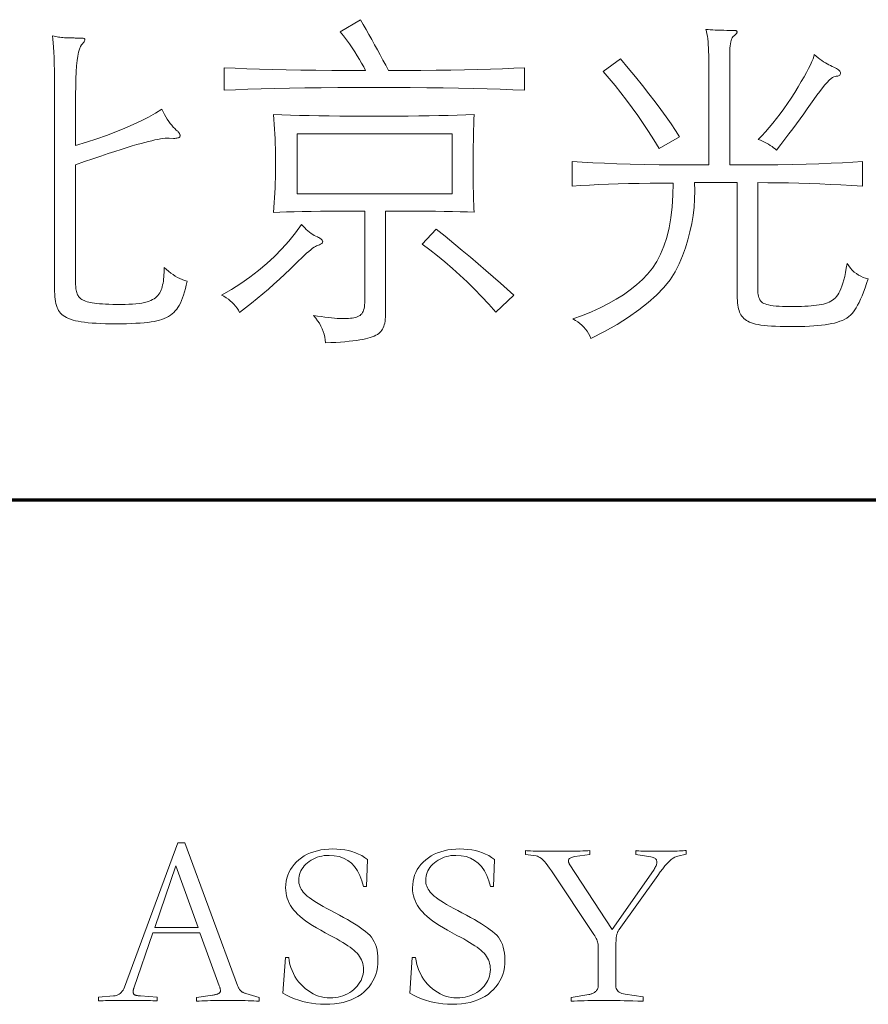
# Model space of a CAD drawing. Extents: x 0 to 1189, y 0 to 841.
# Tile 110 of 135: x 1081 to 1097, y 54 to 73. Entities that reach past the tile are written whole.
import ezdxf

# ---------------------------------------------------------------- set-up
doc = ezdxf.new("R2010")
doc.units = 0

msp = doc.modelspace()

# ---------------------------------------------------------------- linework, layer by layer
at = {"color": 5, "lineweight": 70}
msp.add_line((1064, 63.5), (1169, 63.5), dxfattribs=at)
at = {"color": 7, "lineweight": 13}
for points in [[(1087.141, 71.638), (1087.106, 71.707), (1087.067, 71.777), (1087.026, 71.848), (1086.983, 71.92), (1086.936, 71.993), (1086.887, 72.067), (1086.835, 72.142), (1086.78, 72.218), (1086.723, 72.295), (1086.662, 72.373), (1087.043, 72.603), (1087.098, 72.509), (1087.152, 72.415), (1087.206, 72.32), (1087.26, 72.225), (1087.313, 72.129), (1087.366, 72.032), (1087.419, 71.935), (1087.471, 71.836), (1087.523, 71.738), (1087.574, 71.638), (1087.888, 71.639), (1088.189, 71.64), (1088.478, 71.643), (1088.755, 71.647), (1089.019, 71.651), (1089.27, 71.657), (1089.51, 71.664), (1089.736, 71.672), (1089.95, 71.681), (1090.152, 71.691), (1090.152, 71.264), (1089.931, 71.274), (1089.696, 71.283), (1089.446, 71.291), (1089.183, 71.298), (1088.905, 71.304), (1088.613, 71.309), (1088.306, 71.312), (1087.986, 71.315), (1087.651, 71.316), (1087.302, 71.317), (1086.953, 71.316), (1086.618, 71.315), (1086.298, 71.312), (1085.992, 71.309), (1085.701, 71.304), (1085.423, 71.298), (1085.161, 71.291), (1084.912, 71.283), (1084.678, 71.274), (1084.458, 71.264), (1084.458, 71.691), (1084.668, 71.681), (1084.891, 71.672), (1085.127, 71.664), (1085.376, 71.657), (1085.637, 71.651), (1085.912, 71.647), (1086.2, 71.643), (1086.501, 71.64), (1086.814, 71.639)], [(1081.644, 70.215), (1081.849, 70.278), (1082.045, 70.343), (1082.232, 70.409), (1082.409, 70.476), (1082.577, 70.545), (1082.736, 70.614), (1082.885, 70.685), (1083.025, 70.756), (1083.156, 70.829), (1083.278, 70.904), (1083.303, 70.853), (1083.328, 70.804), (1083.355, 70.758), (1083.381, 70.715), (1083.409, 70.674), (1083.437, 70.636), (1083.465, 70.601), (1083.494, 70.568), (1083.523, 70.538), (1083.553, 70.51), (1083.567, 70.498), (1083.579, 70.487), (1083.59, 70.476), (1083.599, 70.464), (1083.607, 70.454), (1083.614, 70.443), (1083.619, 70.432), (1083.622, 70.422), (1083.625, 70.412), (1083.625, 70.402), (1083.624, 70.393), (1083.62, 70.384), (1083.614, 70.377), (1083.605, 70.37), (1083.594, 70.365), (1083.58, 70.361), (1083.564, 70.357), (1083.545, 70.355), (1083.524, 70.353), (1083.501, 70.353), (1083.415, 70.359), (1083.38, 70.358), (1083.342, 70.355), (1083.299, 70.35), (1083.252, 70.343), (1083.2, 70.334), (1083.145, 70.323), (1083.086, 70.309), (1083.023, 70.294), (1082.955, 70.277), (1082.884, 70.258), (1082.805, 70.235), (1082.717, 70.209), (1082.618, 70.179), (1082.509, 70.144), (1082.39, 70.106), (1082.261, 70.064), (1082.122, 70.017), (1081.973, 69.967), (1081.814, 69.912), (1081.644, 69.854), (1081.644, 67.578), (1081.645, 67.55), (1081.646, 67.523), (1081.649, 67.497), (1081.653, 67.473), (1081.658, 67.45), (1081.664, 67.428), (1081.672, 67.408), (1081.68, 67.389), (1081.689, 67.371), (1081.7, 67.355), (1081.712, 67.34), (1081.727, 67.325), (1081.744, 67.312), (1081.762, 67.299), (1081.784, 67.287), (1081.807, 67.276), (1081.833, 67.266), (1081.861, 67.256), (1081.891, 67.248), (1081.923, 67.24), (1081.959, 67.233), (1082, 67.227), (1082.045, 67.222), (1082.096, 67.217), (1082.151, 67.213), (1082.211, 67.21), (1082.276, 67.207), (1082.346, 67.206), (1082.421, 67.204), (1082.5, 67.204), (1082.58, 67.205), (1082.654, 67.207), (1082.724, 67.211), (1082.788, 67.216), (1082.848, 67.223), (1082.902, 67.231), (1082.952, 67.241), (1082.997, 67.252), (1083.036, 67.265), (1083.071, 67.28), (1083.102, 67.295), (1083.131, 67.313), (1083.157, 67.332), (1083.181, 67.352), (1083.203, 67.375), (1083.222, 67.398), (1083.24, 67.424), (1083.255, 67.451), (1083.267, 67.479), (1083.278, 67.509), (1083.286, 67.541), (1083.294, 67.574), (1083.301, 67.61), (1083.307, 67.647), (1083.312, 67.685), (1083.316, 67.726), (1083.319, 67.768), (1083.322, 67.812), (1083.323, 67.858), (1083.323, 67.906), (1083.364, 67.868), (1083.406, 67.832), (1083.448, 67.8), (1083.49, 67.77), (1083.533, 67.742), (1083.577, 67.717), (1083.621, 67.695), (1083.666, 67.675), (1083.711, 67.658), (1083.756, 67.644), (1083.741, 67.572), (1083.725, 67.505), (1083.708, 67.441), (1083.69, 67.382), (1083.671, 67.327), (1083.651, 67.276), (1083.63, 67.229), (1083.607, 67.186), (1083.584, 67.147), (1083.56, 67.112), (1083.533, 67.081), (1083.505, 67.051), (1083.474, 67.024), (1083.44, 66.998), (1083.404, 66.975), (1083.365, 66.954), (1083.324, 66.936), (1083.28, 66.919), (1083.234, 66.905), (1083.186, 66.893), (1083.133, 66.882), (1083.075, 66.872), (1083.011, 66.864), (1082.942, 66.857), (1082.868, 66.851), (1082.787, 66.846), (1082.702, 66.842), (1082.611, 66.839), (1082.514, 66.837), (1082.412, 66.837), (1082.31, 66.837), (1082.213, 66.839), (1082.122, 66.842), (1082.036, 66.846), (1081.957, 66.852), (1081.882, 66.858), (1081.814, 66.866), (1081.75, 66.875), (1081.693, 66.885), (1081.641, 66.896), (1081.594, 66.908), (1081.549, 66.922), (1081.509, 66.938), (1081.471, 66.955), (1081.438, 66.974), (1081.407, 66.994), (1081.38, 67.015), (1081.357, 67.039), (1081.336, 67.063), (1081.32, 67.089), (1081.305, 67.118), (1081.292, 67.149), (1081.281, 67.183), (1081.271, 67.22), (1081.263, 67.261), (1081.256, 67.304), (1081.251, 67.35), (1081.247, 67.399), (1081.245, 67.451), (1081.244, 67.506), (1081.244, 71.186), (1081.244, 71.348), (1081.243, 71.499), (1081.241, 71.638), (1081.238, 71.766), (1081.234, 71.883), (1081.23, 71.988), (1081.225, 72.082), (1081.219, 72.164), (1081.212, 72.235), (1081.205, 72.294), (1081.234, 72.288), (1081.262, 72.282), (1081.291, 72.277), (1081.319, 72.273), (1081.347, 72.269), (1081.375, 72.266), (1081.404, 72.263), (1081.431, 72.261), (1081.459, 72.259), (1081.487, 72.258), (1081.514, 72.258), (1081.54, 72.257), (1081.566, 72.257), (1081.591, 72.256), (1081.615, 72.256), (1081.638, 72.255), (1081.66, 72.255), (1081.682, 72.255), (1081.703, 72.255), (1081.723, 72.255), (1081.742, 72.255), (1081.758, 72.254), (1081.773, 72.252), (1081.786, 72.25), (1081.797, 72.248), (1081.806, 72.244), (1081.812, 72.24), (1081.817, 72.236), (1081.82, 72.231), (1081.821, 72.225), (1081.821, 72.219), (1081.819, 72.212), (1081.815, 72.204), (1081.811, 72.195), (1081.805, 72.185), (1081.798, 72.175), (1081.789, 72.163), (1081.779, 72.151), (1081.768, 72.138), (1081.756, 72.124), (1081.734, 72.092), (1081.716, 72.046), (1081.699, 71.987), (1081.684, 71.914), (1081.672, 71.827), (1081.662, 71.726), (1081.654, 71.612), (1081.649, 71.484), (1081.645, 71.342), (1081.644, 71.186)], [(1093.648, 69.848), (1093.648, 71.861), (1093.648, 71.933), (1093.646, 72.001), (1093.644, 72.066), (1093.64, 72.127), (1093.635, 72.184), (1093.629, 72.238), (1093.623, 72.289), (1093.615, 72.336), (1093.606, 72.379), (1093.596, 72.419), (1093.635, 72.415), (1093.678, 72.412), (1093.723, 72.409), (1093.771, 72.406), (1093.822, 72.404), (1093.876, 72.402), (1093.933, 72.401), (1093.992, 72.4), (1094.055, 72.399), (1094.12, 72.399), (1094.133, 72.399), (1094.144, 72.398), (1094.154, 72.397), (1094.162, 72.395), (1094.17, 72.392), (1094.176, 72.389), (1094.18, 72.385), (1094.183, 72.38), (1094.185, 72.375), (1094.186, 72.37), (1094.185, 72.364), (1094.183, 72.357), (1094.18, 72.35), (1094.175, 72.342), (1094.169, 72.334), (1094.161, 72.326), (1094.152, 72.317), (1094.142, 72.308), (1094.13, 72.298), (1094.117, 72.288), (1094.104, 72.275), (1094.092, 72.258), (1094.082, 72.236), (1094.073, 72.21), (1094.066, 72.18), (1094.059, 72.144), (1094.055, 72.105), (1094.051, 72.061), (1094.049, 72.013), (1094.048, 71.96), (1094.048, 69.848), (1094.368, 69.848), (1094.672, 69.85), (1094.961, 69.853), (1095.235, 69.858), (1095.495, 69.864), (1095.739, 69.871), (1095.969, 69.88), (1096.183, 69.89), (1096.383, 69.901), (1096.567, 69.913), (1096.567, 69.447), (1096.361, 69.46), (1096.156, 69.471), (1095.953, 69.481), (1095.752, 69.489), (1095.552, 69.497), (1095.354, 69.503), (1095.158, 69.507), (1094.964, 69.51), (1094.771, 69.512), (1094.58, 69.513), (1094.58, 67.453), (1094.581, 67.42), (1094.584, 67.39), (1094.59, 67.361), (1094.598, 67.335), (1094.608, 67.311), (1094.62, 67.289), (1094.634, 67.269), (1094.651, 67.252), (1094.67, 67.237), (1094.691, 67.224), (1094.716, 67.213), (1094.747, 67.203), (1094.783, 67.194), (1094.824, 67.186), (1094.872, 67.179), (1094.924, 67.174), (1094.982, 67.17), (1095.046, 67.167), (1095.115, 67.165), (1095.19, 67.165), (1095.265, 67.165), (1095.337, 67.166), (1095.406, 67.168), (1095.47, 67.17), (1095.532, 67.174), (1095.589, 67.178), (1095.643, 67.182), (1095.693, 67.188), (1095.74, 67.194), (1095.783, 67.201), (1095.824, 67.209), (1095.862, 67.22), (1095.898, 67.232), (1095.932, 67.248), (1095.965, 67.265), (1095.995, 67.284), (1096.023, 67.306), (1096.049, 67.33), (1096.073, 67.356), (1096.095, 67.384), (1096.116, 67.417), (1096.136, 67.455), (1096.155, 67.5), (1096.174, 67.55), (1096.192, 67.607), (1096.209, 67.669), (1096.226, 67.737), (1096.242, 67.812), (1096.257, 67.892), (1096.272, 67.978), (1096.303, 67.933), (1096.336, 67.891), (1096.371, 67.853), (1096.409, 67.819), (1096.448, 67.788), (1096.489, 67.761), (1096.531, 67.738), (1096.576, 67.718), (1096.623, 67.702), (1096.672, 67.689), (1096.642, 67.601), (1096.613, 67.517), (1096.584, 67.44), (1096.555, 67.369), (1096.527, 67.303), (1096.499, 67.244), (1096.472, 67.19), (1096.446, 67.142), (1096.419, 67.099), (1096.393, 67.063), (1096.366, 67.031), (1096.336, 67.001), (1096.302, 66.973), (1096.266, 66.947), (1096.226, 66.924), (1096.183, 66.902), (1096.137, 66.884), (1096.088, 66.867), (1096.036, 66.852), (1095.98, 66.84), (1095.921, 66.829), (1095.857, 66.82), (1095.789, 66.812), (1095.717, 66.804), (1095.64, 66.798), (1095.559, 66.793), (1095.473, 66.789), (1095.383, 66.786), (1095.289, 66.785), (1095.19, 66.784), (1095.092, 66.785), (1095, 66.787), (1094.915, 66.79), (1094.836, 66.794), (1094.763, 66.799), (1094.697, 66.806), (1094.637, 66.813), (1094.583, 66.822), (1094.536, 66.832), (1094.494, 66.843), (1094.458, 66.856), (1094.424, 66.87), (1094.392, 66.885), (1094.363, 66.902), (1094.337, 66.92), (1094.313, 66.939), (1094.292, 66.96), (1094.274, 66.982), (1094.258, 67.005), (1094.245, 67.03), (1094.234, 67.057), (1094.224, 67.087), (1094.215, 67.12), (1094.207, 67.155), (1094.201, 67.193), (1094.196, 67.235), (1094.191, 67.278), (1094.188, 67.325), (1094.187, 67.375), (1094.186, 67.427), (1094.186, 69.513), (1093.379, 69.513), (1093.383, 69.357), (1093.38, 69.202), (1093.37, 69.046), (1093.351, 68.892), (1093.326, 68.737), (1093.293, 68.583), (1093.253, 68.43), (1093.205, 68.277), (1093.15, 68.124), (1093.087, 67.972), (1093.011, 67.82), (1092.914, 67.672), (1092.797, 67.525), (1092.66, 67.381), (1092.503, 67.239), (1092.325, 67.099), (1092.127, 66.961), (1091.909, 66.825), (1091.67, 66.692), (1091.411, 66.561), (1091.391, 66.609), (1091.368, 66.654), (1091.342, 66.696), (1091.313, 66.737), (1091.28, 66.774), (1091.245, 66.81), (1091.206, 66.843), (1091.164, 66.874), (1091.119, 66.902), (1091.07, 66.929), (1091.253, 66.995), (1091.427, 67.065), (1091.592, 67.14), (1091.748, 67.219), (1091.894, 67.302), (1092.032, 67.389), (1092.16, 67.48), (1092.279, 67.575), (1092.39, 67.674), (1092.49, 67.778), (1092.582, 67.89), (1092.664, 68.016), (1092.736, 68.155), (1092.799, 68.308), (1092.852, 68.474), (1092.896, 68.654), (1092.929, 68.847), (1092.953, 69.053), (1092.968, 69.273), (1092.973, 69.506), (1092.752, 69.505), (1092.537, 69.502), (1092.329, 69.498), (1092.128, 69.494), (1091.933, 69.488), (1091.745, 69.482), (1091.563, 69.475), (1091.388, 69.467), (1091.219, 69.457), (1091.057, 69.447), (1091.057, 69.913), (1091.246, 69.901), (1091.451, 69.89), (1091.671, 69.88), (1091.906, 69.871), (1092.158, 69.864), (1092.424, 69.858), (1092.707, 69.853), (1093.005, 69.85), (1093.319, 69.848)], [(1095.649, 71.94), (1095.685, 71.91), (1095.721, 71.881), (1095.757, 71.854), (1095.792, 71.829), (1095.826, 71.806), (1095.86, 71.784), (1095.893, 71.765), (1095.926, 71.747), (1095.958, 71.731), (1095.99, 71.717), (1096.02, 71.704), (1096.047, 71.691), (1096.07, 71.678), (1096.091, 71.666), (1096.108, 71.653), (1096.122, 71.641), (1096.133, 71.628), (1096.141, 71.616), (1096.146, 71.604), (1096.147, 71.592), (1096.146, 71.581), (1096.143, 71.571), (1096.138, 71.562), (1096.131, 71.554), (1096.122, 71.547), (1096.111, 71.54), (1096.098, 71.535), (1096.082, 71.532), (1096.065, 71.529), (1096.046, 71.527), (1096.023, 71.521), (1095.997, 71.507), (1095.967, 71.485), (1095.932, 71.453), (1095.894, 71.414), (1095.852, 71.365), (1095.805, 71.309), (1095.755, 71.243), (1095.701, 71.17), (1095.642, 71.087), (1095.581, 71), (1095.517, 70.91), (1095.452, 70.819), (1095.384, 70.726), (1095.314, 70.631), (1095.242, 70.535), (1095.168, 70.436), (1095.092, 70.336), (1095.014, 70.234), (1094.934, 70.13), (1094.907, 70.153), (1094.878, 70.176), (1094.848, 70.198), (1094.815, 70.219), (1094.781, 70.24), (1094.746, 70.26), (1094.708, 70.279), (1094.669, 70.298), (1094.629, 70.316), (1094.586, 70.333), (1094.656, 70.403), (1094.725, 70.478), (1094.795, 70.557), (1094.864, 70.639), (1094.933, 70.727), (1095.002, 70.818), (1095.071, 70.913), (1095.14, 71.013), (1095.209, 71.117), (1095.278, 71.225), (1095.344, 71.331), (1095.403, 71.43), (1095.456, 71.521), (1095.503, 71.604), (1095.543, 71.679), (1095.577, 71.747), (1095.604, 71.807), (1095.626, 71.859), (1095.641, 71.903)], [(1093.097, 70.379), (1092.71, 70.162), (1092.61, 70.323), (1092.508, 70.481), (1092.405, 70.635), (1092.301, 70.786), (1092.195, 70.933), (1092.088, 71.077), (1091.98, 71.218), (1091.871, 71.355), (1091.76, 71.488), (1091.648, 71.619), (1091.976, 71.861), (1092.121, 71.686), (1092.26, 71.517), (1092.391, 71.353), (1092.514, 71.196), (1092.63, 71.045), (1092.738, 70.899), (1092.839, 70.76), (1092.933, 70.627), (1093.019, 70.5)], [(1087.522, 68.975), (1087.522, 67.047), (1087.521, 67.003), (1087.519, 66.962), (1087.515, 66.923), (1087.51, 66.887), (1087.504, 66.852), (1087.496, 66.82), (1087.486, 66.791), (1087.475, 66.763), (1087.463, 66.738), (1087.449, 66.715), (1087.433, 66.694), (1087.414, 66.674), (1087.391, 66.655), (1087.365, 66.637), (1087.335, 66.62), (1087.303, 66.604), (1087.266, 66.59), (1087.227, 66.576), (1087.184, 66.563), (1087.138, 66.551), (1087.087, 66.541), (1087.031, 66.531), (1086.969, 66.521), (1086.902, 66.513), (1086.829, 66.505), (1086.75, 66.497), (1086.666, 66.491), (1086.576, 66.485), (1086.481, 66.48), (1086.38, 66.476), (1086.376, 66.531), (1086.367, 66.585), (1086.355, 66.638), (1086.338, 66.691), (1086.318, 66.743), (1086.294, 66.795), (1086.266, 66.846), (1086.233, 66.896), (1086.197, 66.945), (1086.157, 66.994), (1086.232, 66.983), (1086.302, 66.973), (1086.37, 66.964), (1086.433, 66.956), (1086.493, 66.95), (1086.55, 66.945), (1086.603, 66.94), (1086.653, 66.938), (1086.699, 66.936), (1086.741, 66.935), (1086.781, 66.936), (1086.818, 66.938), (1086.853, 66.941), (1086.886, 66.945), (1086.917, 66.951), (1086.945, 66.958), (1086.971, 66.966), (1086.995, 66.975), (1087.017, 66.986), (1087.036, 66.997), (1087.054, 67.011), (1087.069, 67.029), (1087.083, 67.049), (1087.095, 67.072), (1087.105, 67.098), (1087.113, 67.128), (1087.12, 67.16), (1087.124, 67.196), (1087.127, 67.234), (1087.128, 67.276), (1087.128, 68.975), (1086.899, 68.975), (1086.683, 68.974), (1086.479, 68.973), (1086.287, 68.971), (1086.108, 68.969), (1085.941, 68.966), (1085.786, 68.962), (1085.644, 68.958), (1085.514, 68.954), (1085.396, 68.949), (1085.404, 69.042), (1085.411, 69.135), (1085.416, 69.228), (1085.422, 69.322), (1085.426, 69.415), (1085.429, 69.508), (1085.432, 69.601), (1085.434, 69.694), (1085.435, 69.787), (1085.436, 69.88), (1085.435, 69.973), (1085.434, 70.066), (1085.432, 70.159), (1085.429, 70.252), (1085.426, 70.344), (1085.422, 70.437), (1085.416, 70.529), (1085.411, 70.621), (1085.404, 70.713), (1085.396, 70.805), (1085.553, 70.799), (1085.718, 70.793), (1085.89, 70.789), (1086.07, 70.784), (1086.256, 70.781), (1086.451, 70.778), (1086.652, 70.775), (1086.861, 70.774), (1087.078, 70.773), (1087.302, 70.772), (1087.526, 70.773), (1087.742, 70.774), (1087.951, 70.775), (1088.152, 70.778), (1088.346, 70.781), (1088.532, 70.784), (1088.71, 70.789), (1088.881, 70.793), (1089.045, 70.799), (1089.201, 70.805), (1089.197, 70.708), (1089.194, 70.61), (1089.191, 70.511), (1089.188, 70.412), (1089.186, 70.312), (1089.184, 70.212), (1089.183, 70.111), (1089.182, 70.01), (1089.181, 69.908), (1089.181, 69.805), (1089.181, 69.704), (1089.182, 69.606), (1089.183, 69.512), (1089.184, 69.422), (1089.186, 69.335), (1089.188, 69.252), (1089.191, 69.172), (1089.194, 69.097), (1089.197, 69.024), (1089.201, 68.955), (1089.072, 68.959), (1088.934, 68.963), (1088.788, 68.966), (1088.633, 68.968), (1088.469, 68.97), (1088.297, 68.972), (1088.116, 68.973), (1087.927, 68.974), (1087.729, 68.975)], [(1088.781, 69.303), (1088.781, 70.438), (1085.842, 70.438), (1085.842, 69.303)], [(1085.928, 68.719), (1085.958, 68.686), (1085.988, 68.655), (1086.018, 68.626), (1086.048, 68.6), (1086.078, 68.575), (1086.109, 68.552), (1086.139, 68.532), (1086.169, 68.514), (1086.199, 68.497), (1086.229, 68.483), (1086.248, 68.474), (1086.265, 68.465), (1086.28, 68.456), (1086.292, 68.447), (1086.303, 68.438), (1086.312, 68.429), (1086.319, 68.421), (1086.324, 68.412), (1086.327, 68.403), (1086.328, 68.395), (1086.327, 68.386), (1086.323, 68.378), (1086.317, 68.369), (1086.309, 68.361), (1086.298, 68.353), (1086.285, 68.345), (1086.27, 68.337), (1086.252, 68.329), (1086.232, 68.321), (1086.21, 68.313), (1086.189, 68.303), (1086.164, 68.289), (1086.135, 68.268), (1086.102, 68.242), (1086.064, 68.211), (1086.022, 68.174), (1085.975, 68.132), (1085.924, 68.084), (1085.869, 68.03), (1085.81, 67.972), (1085.71, 67.874), (1085.61, 67.777), (1085.508, 67.682), (1085.404, 67.588), (1085.3, 67.496), (1085.193, 67.405), (1085.085, 67.315), (1084.976, 67.226), (1084.866, 67.139), (1084.753, 67.053), (1084.73, 67.095), (1084.704, 67.136), (1084.676, 67.174), (1084.645, 67.21), (1084.612, 67.243), (1084.577, 67.275), (1084.54, 67.305), (1084.5, 67.332), (1084.457, 67.358), (1084.412, 67.381), (1084.599, 67.489), (1084.777, 67.603), (1084.948, 67.722), (1085.111, 67.847), (1085.267, 67.978), (1085.414, 68.115), (1085.554, 68.257), (1085.687, 68.406), (1085.811, 68.56)], [(1089.955, 67.381), (1089.614, 67.06), (1089.479, 67.21), (1089.342, 67.355), (1089.205, 67.495), (1089.066, 67.631), (1088.927, 67.762), (1088.787, 67.888), (1088.646, 68.009), (1088.504, 68.126), (1088.361, 68.238), (1088.217, 68.345), (1088.479, 68.634), (1088.649, 68.496), (1088.813, 68.361), (1088.973, 68.229), (1089.128, 68.1), (1089.278, 67.973), (1089.423, 67.849), (1089.563, 67.728), (1089.699, 67.61), (1089.829, 67.494)], [(1083.109, 55.293), (1082.747, 54.243), (1082.745, 54.234), (1082.743, 54.226), (1082.74, 54.218), (1082.739, 54.21), (1082.737, 54.203), (1082.736, 54.196), (1082.735, 54.189), (1082.734, 54.183), (1082.734, 54.177), (1082.734, 54.171), (1082.734, 54.164), (1082.735, 54.157), (1082.736, 54.151), (1082.738, 54.145), (1082.741, 54.139), (1082.744, 54.134), (1082.747, 54.129), (1082.751, 54.125), (1082.756, 54.12), (1082.761, 54.117), (1082.767, 54.113), (1082.774, 54.11), (1082.783, 54.107), (1082.792, 54.104), (1082.803, 54.102), (1082.815, 54.1), (1082.828, 54.098), (1082.842, 54.096), (1082.858, 54.095), (1082.874, 54.094), (1083.191, 54.071), (1083.191, 53.999), (1083.17, 54.001), (1083.141, 54.002), (1083.105, 54.004), (1083.061, 54.005), (1083.009, 54.006), (1082.949, 54.007), (1082.882, 54.007), (1082.807, 54.008), (1082.725, 54.008), (1082.634, 54.008), (1082.544, 54.008), (1082.461, 54.008), (1082.387, 54.007), (1082.319, 54.007), (1082.26, 54.006), (1082.208, 54.005), (1082.164, 54.004), (1082.127, 54.002), (1082.099, 54.001), (1082.078, 53.999), (1082.078, 54.071), (1082.363, 54.094), (1082.392, 54.098), (1082.419, 54.105), (1082.444, 54.115), (1082.468, 54.127), (1082.49, 54.143), (1082.509, 54.161), (1082.527, 54.182), (1082.544, 54.206), (1082.558, 54.232), (1082.571, 54.261), (1083.584, 56.994), (1083.716, 56.994), (1084.716, 54.293), (1084.722, 54.278), (1084.728, 54.264), (1084.734, 54.251), (1084.74, 54.24), (1084.746, 54.229), (1084.752, 54.219), (1084.758, 54.21), (1084.764, 54.202), (1084.769, 54.195), (1084.775, 54.189), (1084.78, 54.184), (1084.787, 54.178), (1084.795, 54.173), (1084.803, 54.168), (1084.813, 54.163), (1084.823, 54.158), (1084.835, 54.153), (1084.847, 54.149), (1084.86, 54.144), (1084.874, 54.139), (1085.123, 54.062), (1085.123, 53.994), (1085.076, 53.997), (1085.025, 53.999), (1084.973, 54.001), (1084.917, 54.003), (1084.859, 54.005), (1084.799, 54.006), (1084.736, 54.007), (1084.67, 54.008), (1084.601, 54.008), (1084.53, 54.008), (1084.459, 54.008), (1084.391, 54.008), (1084.325, 54.007), (1084.262, 54.006), (1084.201, 54.005), (1084.143, 54.003), (1084.088, 54.001), (1084.035, 53.999), (1083.985, 53.997), (1083.938, 53.994), (1083.938, 54.062), (1084.236, 54.108), (1084.253, 54.11), (1084.268, 54.113), (1084.283, 54.116), (1084.297, 54.119), (1084.309, 54.122), (1084.321, 54.126), (1084.331, 54.129), (1084.34, 54.132), (1084.349, 54.136), (1084.356, 54.139), (1084.362, 54.143), (1084.368, 54.147), (1084.373, 54.152), (1084.378, 54.157), (1084.381, 54.162), (1084.385, 54.168), (1084.387, 54.173), (1084.389, 54.18), (1084.39, 54.187), (1084.39, 54.194), (1084.39, 54.199), (1084.389, 54.206), (1084.388, 54.213), (1084.386, 54.221), (1084.384, 54.23), (1084.382, 54.239), (1084.379, 54.249), (1084.375, 54.26), (1084.372, 54.272), (1084.367, 54.284), (1084.001, 55.293)], [(1087.1, 56.166), (1087.07, 56.279), (1087.032, 56.38), (1086.987, 56.469), (1086.933, 56.546), (1086.872, 56.611), (1086.803, 56.664), (1086.726, 56.706), (1086.641, 56.735), (1086.549, 56.753), (1086.449, 56.759), (1086.401, 56.758), (1086.354, 56.754), (1086.309, 56.747), (1086.266, 56.737), (1086.224, 56.724), (1086.184, 56.709), (1086.146, 56.69), (1086.109, 56.669), (1086.073, 56.646), (1086.039, 56.619), (1086.008, 56.59), (1085.98, 56.561), (1085.955, 56.53), (1085.934, 56.499), (1085.915, 56.466), (1085.901, 56.433), (1085.889, 56.398), (1085.881, 56.363), (1085.876, 56.326), (1085.874, 56.289), (1085.875, 56.259), (1085.879, 56.23), (1085.886, 56.201), (1085.896, 56.173), (1085.907, 56.145), (1085.922, 56.118), (1085.939, 56.091), (1085.96, 56.064), (1085.982, 56.038), (1086.008, 56.013), (1086.037, 55.986), (1086.073, 55.958), (1086.114, 55.928), (1086.16, 55.897), (1086.213, 55.863), (1086.271, 55.828), (1086.335, 55.791), (1086.405, 55.752), (1086.481, 55.711), (1086.562, 55.669), (1086.646, 55.625), (1086.724, 55.582), (1086.798, 55.541), (1086.868, 55.5), (1086.932, 55.461), (1086.992, 55.422), (1087.047, 55.385), (1087.098, 55.349), (1087.143, 55.314), (1087.184, 55.28), (1087.221, 55.244), (1087.253, 55.206), (1087.282, 55.164), (1087.307, 55.12), (1087.328, 55.071), (1087.346, 55.02), (1087.359, 54.965), (1087.369, 54.907), (1087.374, 54.846), (1087.376, 54.782), (1087.374, 54.707), (1087.366, 54.636), (1087.353, 54.567), (1087.334, 54.501), (1087.31, 54.438), (1087.281, 54.379), (1087.247, 54.322), (1087.207, 54.268), (1087.162, 54.217), (1087.112, 54.169), (1087.057, 54.124), (1086.997, 54.085), (1086.934, 54.05), (1086.866, 54.02), (1086.794, 53.994), (1086.718, 53.973), (1086.638, 53.957), (1086.553, 53.945), (1086.465, 53.938), (1086.372, 53.936), (1086.285, 53.938), (1086.199, 53.944), (1086.115, 53.955), (1086.033, 53.97), (1085.952, 53.989), (1085.873, 54.012), (1085.795, 54.04), (1085.719, 54.072), (1085.644, 54.108), (1085.571, 54.148), (1085.621, 54.823), (1085.684, 54.823), (1085.694, 54.757), (1085.708, 54.693), (1085.726, 54.632), (1085.747, 54.574), (1085.772, 54.518), (1085.801, 54.464), (1085.834, 54.413), (1085.871, 54.364), (1085.911, 54.317), (1085.956, 54.273), (1086.002, 54.232), (1086.05, 54.195), (1086.099, 54.163), (1086.148, 54.135), (1086.199, 54.112), (1086.25, 54.092), (1086.303, 54.077), (1086.357, 54.066), (1086.411, 54.06), (1086.467, 54.058), (1086.519, 54.059), (1086.57, 54.064), (1086.62, 54.072), (1086.667, 54.083), (1086.713, 54.097), (1086.757, 54.115), (1086.8, 54.135), (1086.84, 54.159), (1086.88, 54.186), (1086.917, 54.216), (1086.952, 54.249), (1086.983, 54.282), (1087.01, 54.317), (1087.034, 54.353), (1087.055, 54.39), (1087.071, 54.429), (1087.084, 54.469), (1087.093, 54.51), (1087.099, 54.553), (1087.1, 54.596), (1087.099, 54.635), (1087.094, 54.673), (1087.087, 54.71), (1087.077, 54.745), (1087.064, 54.78), (1087.047, 54.812), (1087.028, 54.844), (1087.006, 54.874), (1086.981, 54.903), (1086.953, 54.931), (1086.922, 54.959), (1086.887, 54.987), (1086.848, 55.016), (1086.805, 55.046), (1086.758, 55.077), (1086.708, 55.109), (1086.653, 55.141), (1086.595, 55.174), (1086.533, 55.208), (1086.467, 55.243), (1086.376, 55.292), (1086.29, 55.339), (1086.21, 55.386), (1086.136, 55.432), (1086.068, 55.476), (1086.005, 55.52), (1085.948, 55.563), (1085.896, 55.605), (1085.851, 55.647), (1085.811, 55.687), (1085.776, 55.727), (1085.744, 55.769), (1085.716, 55.812), (1085.692, 55.855), (1085.672, 55.901), (1085.655, 55.947), (1085.642, 55.994), (1085.633, 56.043), (1085.627, 56.093), (1085.625, 56.144), (1085.628, 56.207), (1085.635, 56.268), (1085.648, 56.326), (1085.665, 56.383), (1085.688, 56.437), (1085.715, 56.489), (1085.747, 56.538), (1085.785, 56.585), (1085.827, 56.63), (1085.874, 56.673), (1085.925, 56.713), (1085.98, 56.748), (1086.037, 56.779), (1086.097, 56.806), (1086.16, 56.829), (1086.227, 56.848), (1086.296, 56.863), (1086.368, 56.873), (1086.443, 56.879), (1086.521, 56.881), (1086.599, 56.879), (1086.675, 56.873), (1086.747, 56.863), (1086.817, 56.85), (1086.884, 56.832), (1086.948, 56.81), (1087.01, 56.784), (1087.068, 56.754), (1087.124, 56.72), (1087.177, 56.682), (1087.159, 56.166)], [(1089.508, 56.166), (1089.477, 56.279), (1089.44, 56.38), (1089.394, 56.469), (1089.34, 56.546), (1089.279, 56.611), (1089.21, 56.664), (1089.133, 56.706), (1089.049, 56.735), (1088.956, 56.753), (1088.856, 56.759), (1088.808, 56.758), (1088.761, 56.754), (1088.717, 56.747), (1088.673, 56.737), (1088.631, 56.724), (1088.591, 56.709), (1088.553, 56.69), (1088.516, 56.669), (1088.48, 56.646), (1088.447, 56.619), (1088.415, 56.59), (1088.387, 56.561), (1088.362, 56.53), (1088.341, 56.499), (1088.323, 56.466), (1088.308, 56.433), (1088.296, 56.398), (1088.288, 56.363), (1088.283, 56.326), (1088.281, 56.289), (1088.283, 56.259), (1088.287, 56.23), (1088.293, 56.201), (1088.303, 56.173), (1088.315, 56.145), (1088.329, 56.118), (1088.347, 56.091), (1088.367, 56.064), (1088.39, 56.038), (1088.415, 56.013), (1088.444, 55.986), (1088.48, 55.958), (1088.521, 55.928), (1088.568, 55.897), (1088.62, 55.863), (1088.678, 55.828), (1088.743, 55.791), (1088.812, 55.752), (1088.888, 55.711), (1088.969, 55.669), (1089.053, 55.625), (1089.132, 55.582), (1089.206, 55.541), (1089.275, 55.5), (1089.34, 55.461), (1089.399, 55.422), (1089.455, 55.385), (1089.505, 55.349), (1089.55, 55.314), (1089.591, 55.28), (1089.628, 55.244), (1089.661, 55.206), (1089.689, 55.164), (1089.714, 55.12), (1089.735, 55.071), (1089.753, 55.02), (1089.766, 54.965), (1089.776, 54.907), (1089.782, 54.846), (1089.784, 54.782), (1089.781, 54.707), (1089.773, 54.636), (1089.76, 54.567), (1089.741, 54.501), (1089.717, 54.438), (1089.688, 54.379), (1089.654, 54.322), (1089.614, 54.268), (1089.569, 54.217), (1089.519, 54.169), (1089.464, 54.124), (1089.405, 54.085), (1089.341, 54.05), (1089.273, 54.02), (1089.202, 53.994), (1089.125, 53.973), (1089.045, 53.957), (1088.961, 53.945), (1088.872, 53.938), (1088.779, 53.936), (1088.692, 53.938), (1088.607, 53.944), (1088.523, 53.955), (1088.44, 53.97), (1088.359, 53.989), (1088.28, 54.012), (1088.202, 54.04), (1088.126, 54.072), (1088.051, 54.108), (1087.978, 54.148), (1088.028, 54.823), (1088.091, 54.823), (1088.101, 54.757), (1088.115, 54.693), (1088.133, 54.632), (1088.154, 54.574), (1088.18, 54.518), (1088.209, 54.464), (1088.241, 54.413), (1088.278, 54.364), (1088.318, 54.317), (1088.363, 54.273), (1088.409, 54.232), (1088.457, 54.195), (1088.506, 54.163), (1088.555, 54.135), (1088.606, 54.112), (1088.658, 54.092), (1088.71, 54.077), (1088.764, 54.066), (1088.818, 54.06), (1088.874, 54.058), (1088.927, 54.059), (1088.978, 54.064), (1089.027, 54.072), (1089.074, 54.083), (1089.12, 54.097), (1089.164, 54.115), (1089.207, 54.135), (1089.248, 54.159), (1089.287, 54.186), (1089.324, 54.216), (1089.359, 54.249), (1089.39, 54.282), (1089.418, 54.317), (1089.442, 54.353), (1089.462, 54.39), (1089.478, 54.429), (1089.491, 54.469), (1089.5, 54.51), (1089.506, 54.553), (1089.508, 54.596), (1089.506, 54.635), (1089.502, 54.673), (1089.494, 54.71), (1089.484, 54.745), (1089.471, 54.78), (1089.455, 54.812), (1089.436, 54.844), (1089.413, 54.874), (1089.388, 54.903), (1089.36, 54.931), (1089.329, 54.959), (1089.294, 54.987), (1089.255, 55.016), (1089.212, 55.046), (1089.165, 55.077), (1089.115, 55.109), (1089.06, 55.141), (1089.002, 55.174), (1088.94, 55.208), (1088.874, 55.243), (1088.783, 55.292), (1088.697, 55.339), (1088.617, 55.386), (1088.543, 55.432), (1088.475, 55.476), (1088.412, 55.52), (1088.355, 55.563), (1088.304, 55.605), (1088.258, 55.647), (1088.218, 55.687), (1088.183, 55.727), (1088.151, 55.769), (1088.123, 55.812), (1088.099, 55.855), (1088.079, 55.901), (1088.062, 55.947), (1088.049, 55.994), (1088.04, 56.043), (1088.034, 56.093), (1088.032, 56.144), (1088.035, 56.207), (1088.042, 56.268), (1088.055, 56.326), (1088.072, 56.383), (1088.095, 56.437), (1088.122, 56.489), (1088.154, 56.538), (1088.192, 56.585), (1088.234, 56.63), (1088.281, 56.673), (1088.333, 56.713), (1088.387, 56.748), (1088.444, 56.779), (1088.504, 56.806), (1088.568, 56.829), (1088.634, 56.848), (1088.703, 56.863), (1088.775, 56.873), (1088.85, 56.879), (1088.928, 56.881), (1089.007, 56.879), (1089.082, 56.873), (1089.155, 56.863), (1089.224, 56.85), (1089.292, 56.832), (1089.356, 56.81), (1089.417, 56.784), (1089.476, 56.754), (1089.531, 56.72), (1089.584, 56.682), (1089.566, 56.166)], [(1092.064, 54.126), (1092.404, 54.076), (1092.404, 53.994), (1092.303, 53.997), (1092.209, 53.999), (1092.123, 54.001), (1092.044, 54.003), (1091.971, 54.005), (1091.906, 54.006), (1091.848, 54.007), (1091.797, 54.008), (1091.753, 54.008), (1091.716, 54.008), (1091.641, 54.008), (1091.567, 54.008), (1091.495, 54.007), (1091.425, 54.006), (1091.356, 54.005), (1091.289, 54.003), (1091.224, 54.001), (1091.16, 53.999), (1091.098, 53.997), (1091.037, 53.994), (1091.037, 54.067), (1091.376, 54.121), (1091.391, 54.124), (1091.406, 54.128), (1091.42, 54.132), (1091.434, 54.137), (1091.447, 54.142), (1091.459, 54.148), (1091.471, 54.155), (1091.482, 54.162), (1091.493, 54.169), (1091.503, 54.178), (1091.513, 54.186), (1091.521, 54.195), (1091.528, 54.205), (1091.535, 54.214), (1091.54, 54.224), (1091.545, 54.233), (1091.548, 54.243), (1091.551, 54.254), (1091.552, 54.264), (1091.553, 54.275), (1091.553, 55.031), (1091.552, 55.052), (1091.55, 55.073), (1091.546, 55.095), (1091.54, 55.117), (1091.532, 55.139), (1091.524, 55.162), (1091.513, 55.185), (1091.501, 55.209), (1091.487, 55.233), (1091.471, 55.257), (1090.666, 56.465), (1090.63, 56.517), (1090.596, 56.563), (1090.564, 56.605), (1090.533, 56.641), (1090.503, 56.672), (1090.475, 56.698), (1090.448, 56.719), (1090.423, 56.734), (1090.399, 56.745), (1090.376, 56.75), (1090.177, 56.777), (1090.177, 56.85), (1090.2, 56.847), (1090.231, 56.845), (1090.27, 56.843), (1090.318, 56.841), (1090.375, 56.84), (1090.441, 56.838), (1090.515, 56.837), (1090.597, 56.837), (1090.688, 56.836), (1090.788, 56.836), (1090.87, 56.836), (1090.947, 56.837), (1091.019, 56.837), (1091.087, 56.838), (1091.15, 56.84), (1091.208, 56.841), (1091.262, 56.843), (1091.311, 56.845), (1091.355, 56.847), (1091.394, 56.85), (1091.394, 56.777), (1091.109, 56.737), (1091.086, 56.732), (1091.065, 56.727), (1091.047, 56.721), (1091.031, 56.714), (1091.018, 56.706), (1091.007, 56.697), (1090.998, 56.687), (1090.992, 56.676), (1090.988, 56.664), (1090.987, 56.651), (1090.987, 56.646), (1090.988, 56.641), (1090.989, 56.637), (1090.99, 56.632), (1090.992, 56.627), (1090.994, 56.622), (1090.996, 56.617), (1090.999, 56.611), (1091.002, 56.606), (1091.005, 56.601), (1091.82, 55.352), (1092.598, 56.474), (1092.611, 56.494), (1092.623, 56.512), (1092.633, 56.53), (1092.641, 56.547), (1092.649, 56.563), (1092.655, 56.579), (1092.66, 56.594), (1092.663, 56.607), (1092.665, 56.62), (1092.666, 56.632), (1092.665, 56.648), (1092.661, 56.663), (1092.656, 56.676), (1092.648, 56.688), (1092.638, 56.698), (1092.625, 56.707), (1092.61, 56.715), (1092.594, 56.722), (1092.574, 56.728), (1092.553, 56.732), (1092.263, 56.777), (1092.263, 56.85), (1092.275, 56.847), (1092.295, 56.845), (1092.323, 56.843), (1092.359, 56.841), (1092.404, 56.84), (1092.455, 56.838), (1092.515, 56.837), (1092.583, 56.837), (1092.659, 56.836), (1092.743, 56.836), (1092.814, 56.836), (1092.881, 56.837), (1092.942, 56.838), (1092.997, 56.839), (1093.047, 56.841), (1093.092, 56.843), (1093.131, 56.845), (1093.166, 56.848), (1093.194, 56.851), (1093.218, 56.854), (1093.218, 56.782), (1093.064, 56.746), (1093.036, 56.739), (1093.005, 56.725), (1092.973, 56.705), (1092.938, 56.678), (1092.9, 56.645), (1092.86, 56.605), (1092.819, 56.558), (1092.775, 56.505), (1092.728, 56.445), (1092.68, 56.379), (1091.951, 55.356), (1091.944, 55.346), (1091.938, 55.336), (1091.931, 55.325), (1091.926, 55.314), (1091.921, 55.302), (1091.916, 55.29), (1091.911, 55.278), (1091.908, 55.265), (1091.904, 55.252), (1091.901, 55.239), (1091.899, 55.224), (1091.896, 55.209), (1091.894, 55.191), (1091.893, 55.172), (1091.891, 55.152), (1091.89, 55.13), (1091.889, 55.106), (1091.888, 55.081), (1091.888, 55.054), (1091.888, 55.026), (1091.888, 54.284), (1091.889, 54.259), (1091.895, 54.236), (1091.904, 54.215), (1091.916, 54.196), (1091.932, 54.179), (1091.951, 54.164), (1091.974, 54.151), (1092.001, 54.141), (1092.031, 54.132)], [(1083.965, 55.393), (1083.544, 56.56), (1083.146, 55.393)]]:
    msp.add_lwpolyline(points, close=True, dxfattribs=at)

doc.saveas('drawing.dxf')
